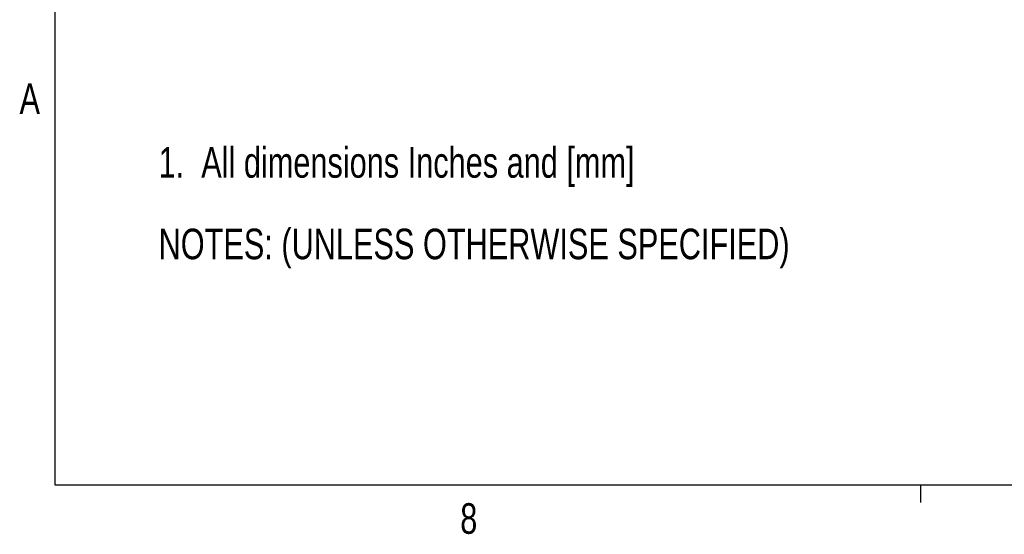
# Paper-space layout 'P3m-V' of a CAD drawing. Header units: inches. Extents: x 0.3 to 33.8, y 0.2 to 21.7.
# Tile 1 of 36: x 0.4 to 5, y 0.2 to 2.6. Entities that reach past the tile are written whole.
import ezdxf

# ---------------------------------------------------------------- set-up
doc = ezdxf.new("R2010")
doc.units = ezdxf.units.IN
doc.header["$MEASUREMENT"] = 0
doc.layers.add('BORDERS', color=7, linetype='Continuous')
doc.styles.add('SLDTEXTSTYLE0', font='TXT', dxfattribs={"width": 0.75})

# ---------------------------------------------------------------- blocks, each defined once
blk = doc.blocks.new('SW_NOTE_0_42')
at = {"layer": 'BORDERS', "color": 0, "char_height": 0.145833, "attachment_point": 1, "style": 'SLDTEXTSTYLE0'}
for s, insert in [('1.  All dimensions Inches and [mm]', (0, 0.188)), ('NOTES: (UNLESS OTHERWISE SPECIFIED)', (0, -0.2009))]:
    blk.add_mtext(s, dxfattribs=dict(at, insert=insert))

psp = doc.layouts.new('P3m-V')

# ---------------------------------------------------------------- linework, layer by layer
at = {"layer": 'BORDERS', "lineweight": 25}
for p, q in [((0.52288, 21.4106), (0.52288, 0.4106)), ((0.52288, 0.4106), (33.52288, 0.4106))]:
    psp.add_line(p, q, dxfattribs=at)
at = {"layer": 'BORDERS'}
psp.add_line((4.64788, 0.4106), (4.64788, 0.3258), dxfattribs=at)

# ---------------------------------------------------------------- block references
at = {"layer": 'BORDERS', "color": 7}
psp.add_blockref('SW_NOTE_0_42', (1.01681, 1.83341), dxfattribs=at)

# ---------------------------------------------------------------- texts
at = {"layer": 'BORDERS', "color": 7, "char_height": 0.14583, "attachment_point": 1, "style": 'SLDTEXTSTYLE0'}
for s, insert in [('A', (0.3542, 2.32559)), ('8', (2.45413, 0.32272))]:
    psp.add_mtext(s, dxfattribs=dict(at, insert=insert))

doc.saveas('drawing.dxf')
